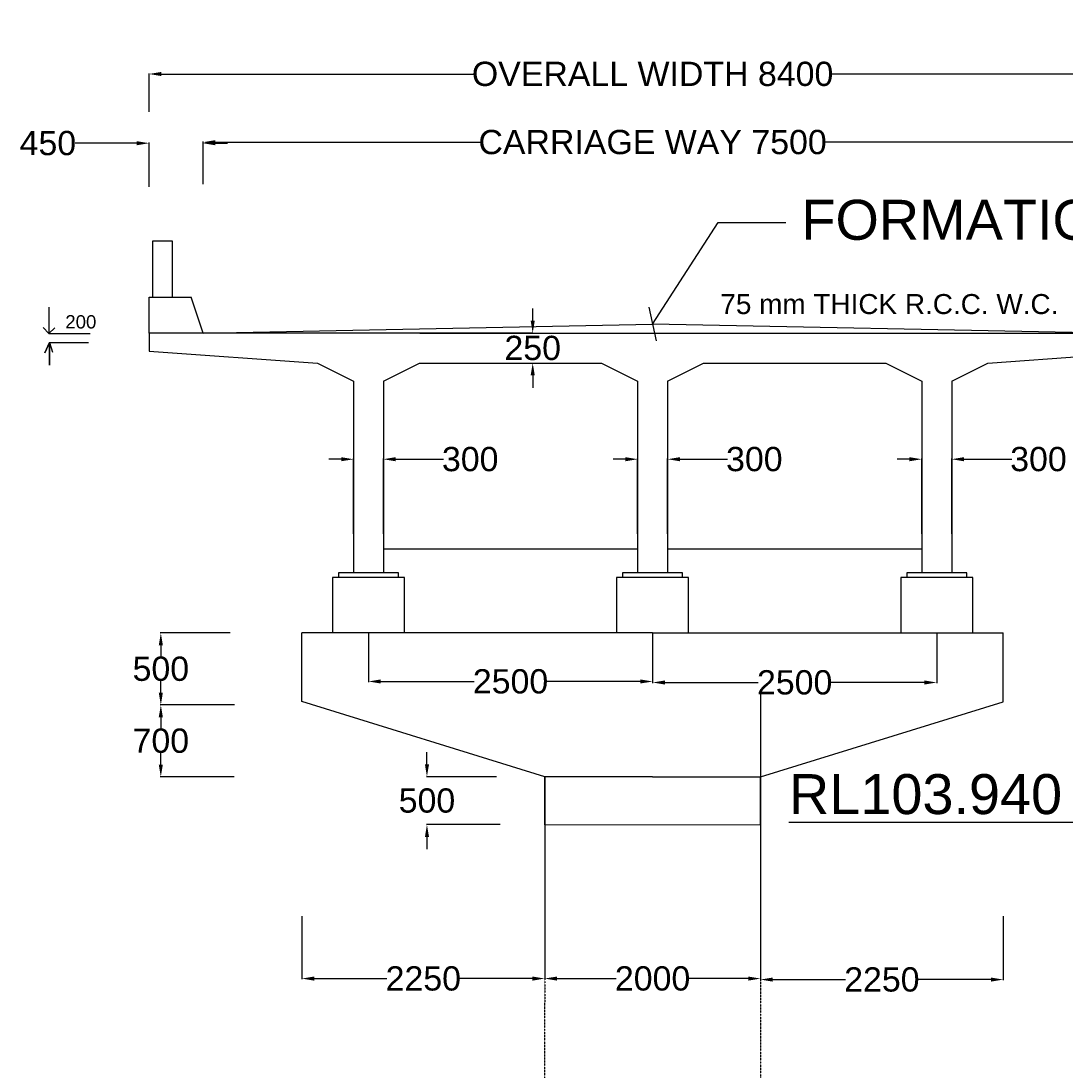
# Model space of a CAD drawing. Extents: x 295740 to 1300953, y 786236 to 1859747.
# Tile 4 of 9: x 992504 to 1035551, y 943903 to 987182. Entities that reach past the tile are written whole.
import ezdxf

# ---------------------------------------------------------------- set-up
doc = ezdxf.new("R2010")
doc.units = ezdxf.units.MI
doc.header["$MEASUREMENT"] = 0
doc.linetypes.add('BORDER2', pattern=[0.875, 0.25, -0.125, 0.25, -0.125, 0, -0.125])
doc.layers.add('CHAINAGE', color=7, linetype='Continuous')
doc.layers.add('TEXT', color=3, linetype='Continuous')
doc.layers.add('DIMENISION', color=4, linetype='Continuous', lineweight=13)
doc.styles.add('ROMAND 25', font='romand.shx', dxfattribs={"height": 180})
doc.styles.get("Standard").update_dxf_attribs({"font": 'arial.ttf', "height": 500})
doc.dimstyles.new('bASANT jAIN  NMM', dxfattribs={"dimscale": 0.507, "dimtxt": 500, "dimasz": 1000, "dimexe": 50, "dimexo": 25, "dimgap": 0.09, "dimtad": 0, "dimtih": 1, "dimtoh": 1, "dimdec": 0, "dimzin": 0, "dimdsep": 46, "dimtxsty": 'Standard', "dimcen": 0.09, "dimclrd": 256, "dimclre": 256, "dimadec": 0, "dimazin": 0, "dimtfac": 1, "dimtdec": 0, "dimtix": 1, "dimtofl": 0, "dimtmove": 0, "dimatfit": 0, "dimfxl": 300, "dimtolj": 1, "dimtzin": 0, "dimlwd": -1, "dimlwe": -1, "dimarcsym": 0})
doc.dimstyles.new('SIDDIQUI', dxfattribs={"dimtxt": 1, "dimasz": 2.5, "dimexe": 0.18, "dimexo": 0.0625, "dimgap": 1, "dimtad": 1, "dimdec": 0, "dimzin": 0, "dimdsep": 46, "dimtxsty": 'ROMAND 25', "dimblk": 'OBLIQUE', "dimcen": 0.09, "dimdle": 1, "dimclrt": 1, "dimadec": 0, "dimazin": 0, "dimtfac": 1, "dimtdec": 0, "dimtofl": 0, "dimtmove": 0, "dimatfit": 3, "dimldrblk": 'OBLIQUE', "dimfxl": 1, "dimtolj": 1, "dimtzin": 0, "dimarcsym": 0})

# ---------------------------------------------------------------- blocks, each defined once
blk = doc.blocks.new('*D99')
at = {"ltscale": 10, "transparency": 16777216}
for p, q in [((997785, 983435), (997785, 985023)), ((1039308, 983195), (1039308, 985023)), ((998292, 984997), (1011160, 984997)), ((1038801, 984997), (1025932, 984997))]:
    blk.add_line(p, q, dxfattribs=at)
for points in [[(998292, 985082), (998292, 984913), (997785, 984997)], [(1038801, 985082), (1038801, 984913), (1039308, 984997)]]:
    blk.add_solid(points, dxfattribs=at)
at = {"layer": 'Defpoints', "color": 0, "ltscale": 10, "transparency": 16777216}
for p in [(1039308, 984997), (997785, 983423), (1039308, 983182)]:
    blk.add_point(p, dxfattribs=at)
at = {"color": 0, "ltscale": 10, "transparency": 16777216, "insert": (1018546, 984997), "char_height": 500, "attachment_point": 5}
blk.add_mtext('\\A1;{\\H2x;OVERALL WIDTH 8400}', dxfattribs=at)
blk = doc.blocks.new('*D100')
at = {"ltscale": 10, "transparency": 16777216}
for p, q in [((1000009, 981595), (1000009, 982212)), ((1000516, 982186), (1011433, 982186)), ((1036577, 982186), (1025660, 982186)), ((1037084, 980800), (1037084, 982212))]:
    blk.add_line(p, q, dxfattribs=at)
for points in [[(1000516, 982271), (1000516, 982102), (1000009, 982186)], [(1036577, 982271), (1036577, 982102), (1037084, 982186)]]:
    blk.add_solid(points, dxfattribs=at)
at = {"layer": 'Defpoints', "color": 0, "ltscale": 10, "transparency": 16777216}
for p in [(1037084, 982186), (1000009, 981582), (1037084, 980787)]:
    blk.add_point(p, dxfattribs=at)
at = {"color": 0, "ltscale": 10, "transparency": 16777216, "insert": (1018546, 982186), "char_height": 500, "attachment_point": 5}
blk.add_mtext('\\A1;{\\H2x;CARRIAGE WAY 7500}', dxfattribs=at)
blk = doc.blocks.new('*D101')
at = {"ltscale": 10, "transparency": 16777216}
for p, q in [((997278, 982145), (994736, 982145)), ((997785, 980350), (997785, 982170)), ((1000009, 980462), (1000009, 982170)), ((1000516, 982145), (1001023, 982145))]:
    blk.add_line(p, q, dxfattribs=at)
for points in [[(997278, 982229), (997278, 982060), (997785, 982145)], [(1000516, 982229), (1000516, 982060), (1000009, 982145)]]:
    blk.add_solid(points, dxfattribs=at)
at = {"layer": 'Defpoints', "color": 0, "ltscale": 10, "transparency": 16777216}
for p in [(1000009, 982145), (997785, 980338), (1000009, 980449)]:
    blk.add_point(p, dxfattribs=at)
at = {"color": 0, "ltscale": 10, "transparency": 16777216, "insert": (993613, 982145), "char_height": 500, "attachment_point": 5}
blk.add_mtext('\\A1;{\\H2x;450}', dxfattribs=at)
blk = doc.blocks.new('_Oblique')
at = {"color": 0, "linetype": 'ByBlock', "lineweight": -2}
blk.add_line((-0.5, -0.5), (0.5, 0.5), dxfattribs=at)
blk = doc.blocks.new('*D103')
at = {"ltscale": 10, "transparency": 16777216}
for p, q in [((1001134, 961960), (998244, 961960)), ((998270, 961453), (998270, 960988)), ((998270, 959501), (998270, 959967)), ((1001310, 958994), (998244, 958994))]:
    blk.add_line(p, q, dxfattribs=at)
for points in [[(998185, 961453), (998354, 961453), (998270, 961960)], [(998185, 959501), (998354, 959501), (998270, 958994)]]:
    blk.add_solid(points, dxfattribs=at)
at = {"layer": 'Defpoints', "color": 0, "ltscale": 10, "transparency": 16777216}
for p in [(998270, 961960), (1001147, 961960), (1001323, 958994)]:
    blk.add_point(p, dxfattribs=at)
at = {"color": 0, "ltscale": 10, "transparency": 16777216, "insert": (998270, 960477), "char_height": 500, "attachment_point": 5}
blk.add_mtext('\\A1;{\\H2x;500}', dxfattribs=at)
blk = doc.blocks.new('*D104')
at = {"ltscale": 10, "transparency": 16777216}
for p, q in [((1001134, 958994), (998244, 958994)), ((998270, 958487), (998270, 958022)), ((998270, 956535), (998270, 957001)), ((1001289, 956028), (998244, 956028))]:
    blk.add_line(p, q, dxfattribs=at)
for points in [[(998185, 958487), (998354, 958487), (998270, 958994)], [(998185, 956535), (998354, 956535), (998270, 956028)]]:
    blk.add_solid(points, dxfattribs=at)
at = {"layer": 'Defpoints', "color": 0, "ltscale": 10, "transparency": 16777216}
for p in [(998270, 958994), (1001147, 958994), (1001302, 956028)]:
    blk.add_point(p, dxfattribs=at)
at = {"color": 0, "ltscale": 10, "transparency": 16777216, "insert": (998270, 957511), "char_height": 500, "attachment_point": 5}
blk.add_mtext('\\A1;{\\H2x;700}', dxfattribs=at)
blk = doc.blocks.new('*D117')
at = {"ltscale": 10, "transparency": 16777216}
for p, q in [((1006831, 961947), (1006831, 959933)), ((1018546, 961947), (1018546, 959933)), ((1007338, 959958), (1011189, 959958)), ((1018039, 959958), (1014189, 959958))]:
    blk.add_line(p, q, dxfattribs=at)
for points in [[(1007338, 960043), (1007338, 959874), (1006831, 959958)], [(1018039, 960043), (1018039, 959874), (1018546, 959958)]]:
    blk.add_solid(points, dxfattribs=at)
at = {"layer": 'Defpoints', "color": 0, "ltscale": 10, "transparency": 16777216}
for p in [(1006831, 961960), (1018546, 961960), (1018546, 959958)]:
    blk.add_point(p, dxfattribs=at)
at = {"color": 0, "ltscale": 10, "transparency": 16777216, "insert": (1012689, 959958), "char_height": 500, "attachment_point": 5}
blk.add_mtext('\\A1;{\\H2x;2500}', dxfattribs=at)
blk = doc.blocks.new('*D118')
at = {"ltscale": 10, "transparency": 16777216}
for p, q in [((1018546, 961947), (1018546, 959891)), ((1030262, 961947), (1030262, 959891)), ((1019053, 959917), (1022904, 959917)), ((1029755, 959917), (1025904, 959917))]:
    blk.add_line(p, q, dxfattribs=at)
for points in [[(1019053, 960001), (1019053, 959832), (1018546, 959917)], [(1029755, 960001), (1029755, 959832), (1030262, 959917)]]:
    blk.add_solid(points, dxfattribs=at)
at = {"layer": 'Defpoints', "color": 0, "ltscale": 10, "transparency": 16777216}
for p in [(1018546, 961960), (1030262, 961960), (1018546, 959917)]:
    blk.add_point(p, dxfattribs=at)
at = {"color": 0, "ltscale": 10, "transparency": 16777216, "insert": (1024404, 959917), "char_height": 500, "attachment_point": 5}
blk.add_mtext('\\A1;{\\H2x;2500}', dxfattribs=at)
blk = doc.blocks.new('*D119')
at = {"ltscale": 10, "transparency": 16777216}
for p, q in [((1013603, 974825), (1013603, 975332)), ((1008944, 974318), (1013628, 974318)), ((1008944, 973082), (1013628, 973082)), ((1013603, 972575), (1013603, 972068))]:
    blk.add_line(p, q, dxfattribs=at)
for points in [[(1013519, 974825), (1013688, 974825), (1013603, 974318)], [(1013519, 972575), (1013688, 972575), (1013603, 973082)]]:
    blk.add_solid(points, dxfattribs=at)
at = {"layer": 'Defpoints', "color": 0, "ltscale": 10, "transparency": 16777216}
for p in [(1008932, 974318), (1013603, 974318), (1008932, 973082)]:
    blk.add_point(p, dxfattribs=at)
at = {"color": 0, "ltscale": 10, "transparency": 16777216, "insert": (1013603, 973700), "char_height": 500, "attachment_point": 5}
blk.add_mtext('\\A1;{\\H2x;250}', dxfattribs=at)
blk = doc.blocks.new('*D105')
at = {"ltscale": 10, "transparency": 16777216}
for p, q in [((1009243, 956542), (1009243, 957049)), ((1012108, 956035), (1009218, 956035)), ((1012263, 954057), (1009218, 954057)), ((1009243, 953550), (1009243, 953043))]:
    blk.add_line(p, q, dxfattribs=at)
for points in [[(1009159, 956542), (1009328, 956542), (1009243, 956035)], [(1009159, 953550), (1009328, 953550), (1009243, 954057)]]:
    blk.add_solid(points, dxfattribs=at)
at = {"layer": 'Defpoints', "color": 0, "ltscale": 10, "transparency": 16777216}
for p in [(1009243, 956035), (1012120, 956035), (1012276, 954057)]:
    blk.add_point(p, dxfattribs=at)
at = {"color": 0, "ltscale": 10, "transparency": 16777216, "insert": (1009243, 955046), "char_height": 500, "attachment_point": 5}
blk.add_mtext('\\A1;{\\H2x;500}', dxfattribs=at)
blk = doc.blocks.new('*D106')
at = {"ltscale": 10, "transparency": 16777216}
for p, q in [((1005706, 969119), (1005199, 969119)), ((1006213, 966051), (1006213, 969145)), ((1007449, 966051), (1007449, 969145)), ((1007956, 969119), (1009923, 969119))]:
    blk.add_line(p, q, dxfattribs=at)
for points in [[(1005706, 969204), (1005706, 969035), (1006213, 969119)], [(1007956, 969204), (1007956, 969035), (1007449, 969119)]]:
    blk.add_solid(points, dxfattribs=at)
at = {"layer": 'Defpoints', "color": 0, "ltscale": 10, "transparency": 16777216}
for p in [(1007449, 969119), (1006213, 966038), (1007449, 966038)]:
    blk.add_point(p, dxfattribs=at)
at = {"color": 0, "ltscale": 10, "transparency": 16777216, "insert": (1011026, 969119), "char_height": 500, "attachment_point": 5}
blk.add_mtext('\\A1;{\\H2x;300}', dxfattribs=at)
blk = doc.blocks.new('*D107')
at = {"ltscale": 10, "transparency": 16777216}
for p, q in [((1017421, 969119), (1016914, 969119)), ((1017928, 966051), (1017928, 969145)), ((1019164, 966051), (1019164, 969145)), ((1019671, 969119), (1021639, 969119))]:
    blk.add_line(p, q, dxfattribs=at)
for points in [[(1017421, 969204), (1017421, 969035), (1017928, 969119)], [(1019671, 969204), (1019671, 969035), (1019164, 969119)]]:
    blk.add_solid(points, dxfattribs=at)
at = {"layer": 'Defpoints', "color": 0, "ltscale": 10, "transparency": 16777216}
for p in [(1019164, 969119), (1017928, 966038), (1019164, 966038)]:
    blk.add_point(p, dxfattribs=at)
at = {"color": 0, "ltscale": 10, "transparency": 16777216, "insert": (1022741, 969119), "char_height": 500, "attachment_point": 5}
blk.add_mtext('\\A1;{\\H2x;300}', dxfattribs=at)
blk = doc.blocks.new('*D108')
at = {"ltscale": 10, "transparency": 16777216}
for p, q in [((1029137, 969119), (1028630, 969119)), ((1029644, 966051), (1029644, 969145)), ((1030880, 966051), (1030880, 969145)), ((1031387, 969119), (1033354, 969119))]:
    blk.add_line(p, q, dxfattribs=at)
for points in [[(1029137, 969204), (1029137, 969035), (1029644, 969119)], [(1031387, 969204), (1031387, 969035), (1030880, 969119)]]:
    blk.add_solid(points, dxfattribs=at)
at = {"layer": 'Defpoints', "color": 0, "ltscale": 10, "transparency": 16777216}
for p in [(1030880, 969119), (1029644, 966038), (1030880, 966038)]:
    blk.add_point(p, dxfattribs=at)
at = {"color": 0, "ltscale": 10, "transparency": 16777216, "insert": (1034457, 969119), "char_height": 500, "attachment_point": 5}
blk.add_mtext('\\A1;{\\H2x;300}', dxfattribs=at)
blk = doc.blocks.new('*D109')
at = {"ltscale": 10, "transparency": 16777216}
for p, q in [((1014097, 956022), (1014097, 947687)), ((1022995, 956012), (1022995, 947687)), ((1014604, 947713), (1017046, 947713)), ((1022488, 947713), (1020046, 947713))]:
    blk.add_line(p, q, dxfattribs=at)
for points in [[(1014604, 947797), (1014604, 947628), (1014097, 947713)], [(1022488, 947797), (1022488, 947628), (1022995, 947713)]]:
    blk.add_solid(points, dxfattribs=at)
at = {"layer": 'Defpoints', "color": 0, "ltscale": 10, "transparency": 16777216}
for p in [(1014097, 956035), (1022995, 956025), (1022995, 947713)]:
    blk.add_point(p, dxfattribs=at)
at = {"color": 0, "ltscale": 10, "transparency": 16777216, "insert": (1018546, 947713), "char_height": 500, "attachment_point": 5}
blk.add_mtext('\\A1;{\\H2x;2000}', dxfattribs=at)
blk = doc.blocks.new('*D110')
at = {"ltscale": 10, "transparency": 16777216}
for p, q in [((1022995, 959426), (1022995, 947646)), ((1033005, 950292), (1033005, 947646)), ((1023502, 947671), (1026500, 947671)), ((1032498, 947671), (1029500, 947671))]:
    blk.add_line(p, q, dxfattribs=at)
for points in [[(1023502, 947756), (1023502, 947587), (1022995, 947671)], [(1032498, 947756), (1032498, 947587), (1033005, 947671)]]:
    blk.add_solid(points, dxfattribs=at)
at = {"layer": 'Defpoints', "color": 0, "ltscale": 10, "transparency": 16777216}
for p in [(1022995, 959439), (1033005, 950305), (1022995, 947671)]:
    blk.add_point(p, dxfattribs=at)
at = {"color": 0, "ltscale": 10, "transparency": 16777216, "insert": (1028000, 947671), "char_height": 500, "attachment_point": 5}
blk.add_mtext('\\A1;{\\H2x;2250}', dxfattribs=at)
blk = doc.blocks.new('*D111')
at = {"ltscale": 10, "transparency": 16777216}
for p, q in [((1014097, 951496), (1014097, 947687)), ((1004087, 950292), (1004087, 947687)), ((1004594, 947713), (1007592, 947713)), ((1013590, 947713), (1010592, 947713))]:
    blk.add_line(p, q, dxfattribs=at)
for points in [[(1004594, 947797), (1004594, 947628), (1004087, 947713)], [(1013590, 947797), (1013590, 947628), (1014097, 947713)]]:
    blk.add_solid(points, dxfattribs=at)
at = {"layer": 'Defpoints', "color": 0, "ltscale": 10, "transparency": 16777216}
for p in [(1014097, 951508), (1004087, 950305), (1004087, 947713)]:
    blk.add_point(p, dxfattribs=at)
at = {"color": 0, "ltscale": 10, "transparency": 16777216, "insert": (1009092, 947713), "char_height": 500, "attachment_point": 5}
blk.add_mtext('\\A1;{\\H2x;2250}', dxfattribs=at)

msp = doc.modelspace()

# ---------------------------------------------------------------- linework, layer by layer
at = {"ltscale": 10}
for p, q in [((997937.9, 975801.2), (997937.9, 978118.3)), ((997937.9, 978118.3), (998730.4, 978118.3)), ((998730.4, 978118.3), (998730.4, 975801.2)), ((998727.3, 976237.7), (998727.3, 976237.7)), ((993656, 975381.9), (993656, 974308.2)), ((993656, 974308.2), (993417.7, 974547.1)), ((993656, 974308.2), (993902.1, 974529.5)), ((993656, 974308.2), (995359.8, 974308.2)), ((993673.6, 973933), (993485.8, 973507.4)), ((993485.8, 973507.4), (993673.6, 973933)), ((993673.6, 973933), (993673.6, 972996)), ((993673.6, 972996), (993673.6, 973933)), ((993673.6, 973933), (993673.6, 973933)), ((993673.6, 973933), (993803.2, 973535.4)), ((993673.6, 973933), (995292.8, 973933)), ((1006212.9, 966038.3), (1006212.9, 964431.7)), ((1007448.8, 966038.3), (1007448.8, 964431.7)), ((1017928.5, 966038.3), (1017928.5, 964431.7)), ((1019164.3, 966038.3), (1019164.3, 964431.7)), ((1029644, 966038.3), (1029644, 964431.7)), ((1030879.8, 966038.3), (1030879.8, 964431.7))]:
    msp.add_line(p, q, dxfattribs=at)
at = {"color": 0, "ltscale": 10}
for p, q in [((997784.7, 974318.2), (997784.7, 975801.2)), ((997784.7, 975801.2), (999514.8, 975801.2)), ((1000009.2, 974318.2), (999514.8, 975801.2)), ((1000009.2, 974318.2), (1018546.4, 974689)), ((1037083.5, 974318.2), (1018546.4, 974689)), ((1002053.2, 974318.2), (997784.7, 974318.2)), ((997784.7, 974318.2), (997784.7, 973576.7)), ((1013603.1, 974318.2), (1000009.2, 974318.2)), ((1013603.1, 974318.2), (1037083.5, 974318.2)), ((997784.7, 973576.7), (1004730, 973082.4)), ((1032362.7, 973082.4), (1039308, 973576.7)), ((1004730, 973082.4), (1006212.9, 972340.9)), ((1007448.8, 972340.9), (1008931.7, 973082.4)), ((1008931.7, 973082.4), (1016445.5, 973082.4)), ((1016445.5, 973082.4), (1017928.5, 972340.9)), ((1019164.3, 972340.9), (1020647.2, 973082.4)), ((1020647.2, 973082.4), (1028161, 973082.4)), ((1028161, 973082.4), (1029644, 972340.9)), ((1030879.8, 972340.9), (1032362.7, 973082.4)), ((1006212.9, 972340.9), (1006212.9, 966038.3)), ((1007448.8, 972340.9), (1007448.8, 966038.3)), ((1017928.5, 972340.9), (1017928.5, 966038.3)), ((1019164.3, 972340.9), (1019164.3, 966038.3)), ((1029644, 972340.9), (1029644, 966038.3)), ((1030879.8, 972340.9), (1030879.8, 966038.3)), ((1007448.8, 965420.4), (1017928.5, 965420.4)), ((1019164.3, 965420.4), (1029644, 965420.4)), ((1008066.7, 964431.7), (1005595, 964431.7)), ((1005595, 964431.7), (1005595, 964238.9)), ((1008066.7, 964238.9), (1008066.7, 964431.7)), ((1019782.2, 964431.7), (1017310.5, 964431.7)), ((1017310.5, 964431.7), (1017310.5, 964238.9)), ((1019782.2, 964238.9), (1019782.2, 964431.7)), ((1031497.7, 964431.7), (1029026, 964431.7)), ((1029026, 964431.7), (1029026, 964238.9)), ((1031497.7, 964238.9), (1031497.7, 964431.7)), ((1008313.8, 964238.9), (1005347.9, 964238.9)), ((1005347.9, 964238.9), (1005347.9, 961960.1)), ((1008313.8, 961960.1), (1008313.8, 964238.9)), ((1020029.3, 964238.9), (1017063.4, 964238.9)), ((1017063.4, 964238.9), (1017063.4, 961960.1)), ((1020029.3, 961960.1), (1020029.3, 964238.9)), ((1031744.8, 964238.9), (1028778.9, 964238.9)), ((1028778.9, 964238.9), (1028778.9, 961960.1)), ((1031744.8, 961960.1), (1031744.8, 964238.9)), ((1018546.4, 961960.1), (1004087.4, 961960.1)), ((1004087.4, 959127), (1004087.4, 961960.1)), ((1018546.4, 961960.1), (1033005.4, 961960.1)), ((1028778.9, 961960.1), (1030261.9, 961960.1)), ((1033005.4, 959126), (1033005.4, 961960.1)), ((1014097.4, 956034.8), (1004087.4, 959127)), ((1022995.2, 956024.6), (1033005.4, 959126)), ((1014097.4, 954047.8), (1014097.4, 956034.8)), ((1018546.4, 956034.8), (1014097.4, 956034.8)), ((1014097.4, 956034.8), (1014097.4, 954057.5)), ((1018546.4, 956034.8), (1022995.2, 956024.6)), ((1022995.2, 954047.8), (1022995.2, 956024.6)), ((1014097.4, 954057.5), (1022995.2, 954047.8))]:
    msp.add_line(p, q, dxfattribs=at)
at = {"layer": 'CHAINAGE', "linetype": 'BORDER2', "ltscale": 10}
for p, q in [((1014097.4, 947687.5), (1014083.8, 937041.5)), ((1022995.2, 947712.8), (1022995.2, 937041.5))]:
    msp.add_line(p, q, dxfattribs=at)

# ---------------------------------------------------------------- texts
at = {"ltscale": 10, "insert": (994118, 975056.8), "char_height": 549.25, "attachment_point": 1}
msp.add_mtext(' 200 ', dxfattribs=at)
at = {"layer": 'TEXT', "color": 0, "attachment_point": 1}
for s, insert, char_height, width in [('FORMATION LEVEL RL108.115M. ', (1024680.3, 979812.2), 1647.75, 36532.236), ('75 mm THICK R.C.C. W.C.', (1021340.3, 975926.6), 823.875, 36532.236), ('{\\LRL103.940 M. }', (1024168.9, 956140.4), 1647.75, 14276.371)]:
    msp.add_mtext(s, dxfattribs=dict(at, insert=insert, char_height=char_height, width=width))

# ---------------------------------------------------------------- dimensions: what is measured, and where the dimension line sits
at = {"color": 0, "ltscale": 10}
for base, p1, p2, text, picture, middle in [((1039308, 984997.2), (997784.7, 983422.7), (1039308, 983182.2), '{\\H2x;OVERALL WIDTH 8400}', '*D99', (1018546.4, 984997.2)), ((1037083.5, 982186.3), (1000009.2, 981582), (1037083.5, 980787.1), '{\\H2x;CARRIAGE WAY 7500}', '*D100', (1018546.4, 982186.3)), ((1022995.2, 947712.8), (1014097.4, 956034.8), (1022995.2, 956024.6), '{\\H2x;2000}', '*D109', (1018546.3, 947712.8))]:
    dim = msp.add_linear_dim(base=base, p1=p1, p2=p2, text=text, dimstyle='bASANT jAIN  NMM', dxfattribs=at)
    dim.commit()
    dim.dimension.update_dxf_attribs({"geometry": picture, "text_midpoint": middle})
dim = msp.add_linear_dim(base=(1000009.2, 982144.5), p1=(997784.7, 980337.7), p2=(1000009.2, 980449.3), text='{\\H2x;450}', dimstyle='bASANT jAIN  NMM', dxfattribs=at)
dim.commit()
dim.dimension.update_dxf_attribs({"geometry": '*D101', "text_midpoint": (993612.5, 982144.5), "dimtype": 160})
dim = msp.add_linear_dim(base=(1013603.1, 974318.2), p1=(1008931.7, 973082.4), p2=(1008931.7, 974318.2), angle=90, text='{\\H2x;250}', dimstyle='bASANT jAIN  NMM', override={"dimfxl": 0.18}, dxfattribs=at)
dim.commit()
dim.dimension.update_dxf_attribs({"geometry": '*D119', "text_midpoint": (1013603.1, 973700.3)})
for base, p1, p2, picture, middle in [((1007448.8, 969119.4), (1006212.9, 966038.3), (1007448.8, 966038.3), '*D106', (1011026, 969119.4)), ((1019164.3, 969119.4), (1017928.5, 966038.3), (1019164.3, 966038.3), '*D107', (1022741.5, 969119.4)), ((1030879.8, 969119.4), (1029644, 966038.3), (1030879.8, 966038.3), '*D108', (1034457, 969119.4))]:
    dim = msp.add_linear_dim(base=base, p1=p1, p2=p2, text='{\\H2x;300}', dimstyle='bASANT jAIN  NMM', override={"dimfxl": 0.18}, dxfattribs=at)
    dim.commit()
    dim.dimension.update_dxf_attribs({"geometry": picture, "text_midpoint": middle, "dimtype": 160})
for base, p1, p2, text, picture, middle in [((998269.6, 961960.1), (1001322.6, 958994.2), (1001146.6, 961960.1), '{\\H2x;500}', '*D103', (998269.6, 960477.1)), ((998269.6, 958994.2), (1001301.7, 956028.3), (1001146.6, 958994.2), '{\\H2x;700}', '*D104', (998269.6, 957511.3)), ((1009243.5, 956034.8), (1012275.6, 954057.5), (1012120.4, 956034.8), '{\\H2x;500}', '*D105', (1009243.5, 955046.1))]:
    dim = msp.add_linear_dim(base=base, p1=p1, p2=p2, angle=90, text=text, dimstyle='bASANT jAIN  NMM', dxfattribs=at)
    dim.commit()
    dim.dimension.update_dxf_attribs({"geometry": picture, "text_midpoint": middle})
for base, p1, p2, text, picture, middle in [((1018546.4, 959958.3), (1006830.9, 961960.1), (1018546.4, 961960.1), '{\\H2x;2500}', '*D117', (1012688.6, 959958.3)), ((1018546.4, 959916.6), (1030261.9, 961960.1), (1018546.4, 961960.1), '{\\H2x;2500}', '*D118', (1024404.1, 959916.6)), ((1022995.2, 947671.1), (1033005.4, 950304.6), (1022995.2, 959439), '{\\H2x;2250}', '*D110', (1028000.3, 947671.1)), ((1004087.3, 947712.8), (1014097.4, 951508.3), (1004087.3, 950304.6), '{\\H2x;2250}', '*D111', (1009092.3, 947712.8))]:
    dim = msp.add_linear_dim(base=base, p1=p1, p2=p2, text=text, dimstyle='bASANT jAIN  NMM', override={"dimfxl": 0.18}, dxfattribs=at)
    dim.commit()
    dim.dimension.update_dxf_attribs({"geometry": picture, "text_midpoint": middle})

# ---------------------------------------------------------------- leaders
at = {"layer": 'DIMENISION', "color": 0, "lineweight": 18}
msp.add_leader([(1018546.4, 974689), (1021248.6, 978872.1), (1024041, 978872.1)], dimstyle='SIDDIQUI', override={"dimtxt": 1250, "dimasz": 1000, "dimexe": 500, "dimexo": 500, "dimgap": 500, "dimtad": 0, "dimdle": 100, "dimclrd": 0}, dxfattribs=at)

doc.saveas('drawing.dxf')
